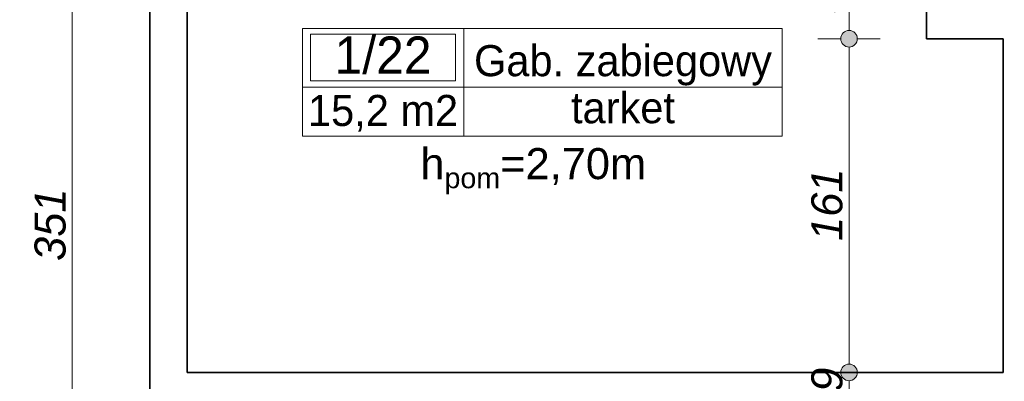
# Model space of a CAD drawing. Header units: millimetres. Extents: x -50073 to 84772, y -78870 to -35317.
# Tile 31 of 125: x 9117 to 13870, y -68373 to -66629. Entities that reach past the tile are written whole.
import ezdxf
from ezdxf.enums import TextEntityAlignment as Align

# ---------------------------------------------------------------- set-up
doc = ezdxf.new("R2010")
doc.units = ezdxf.units.MM
doc.header["$MEASUREMENT"] = 0
for name, color, linetype, lineweight in [('0_Nr_pióra__3', 7, 'Continuous', 20), ('Konstrukcja - Ściany zew_Nr_pióra__6', 7, 'Continuous', 35), ('Metryczki pomieszczeń ArchiCADa_Nr_pióra__1', 7, 'Continuous', 0), ('Wymiarowanie - Ogólne_Nr_pióra__82', 114, 'Continuous', 13)]:
    doc.layers.add(name, color=color, linetype=linetype, lineweight=lineweight)
doc.layers.add('Elementy modelu - Strefy', color=7, linetype='Continuous')
doc.layers.add('Wymiarowanie - Ogólne', color=7, linetype='Continuous')
doc.styles.add('GENERATED_STYLE_1', font='txt')
doc.styles.add('GENERATED_STYLE_2', font='txt')
doc.styles.add('GENERATED_STYLE_3', font='txt')
doc.styles.add('GENERATED_STYLE_4', font='txt')
doc.dimstyles.new('GENERATED_STYLE__1', dxfattribs={"dimtxt": 150, "dimasz": 152, "dimexe": 0.18, "dimexo": 0, "dimgap": 0.09, "dimtad": 1, "dimlfac": 0.1, "dimzin": 0, "dimdsep": 46, "dimtxsty": 'GENERATED_STYLE_3', "dimblk": 'ARROWHEAD_11', "dimblk1": 'ARROWHEAD_11', "dimblk2": 'ARROWHEAD_11', "dimcen": 0.09, "dimclrd": 114, "dimclre": 114, "dimclrt": 114, "dimazin": 0, "dimtfac": 1, "dimtdec": 4, "dimtmove": 0, "dimatfit": 3, "dimfxl": 1, "dimtolj": 1, "dimtzin": 0, "dimarcsym": 0})
doc.dimstyles.new('GENERATED_STYLE__3', dxfattribs={"dimtxt": 150, "dimasz": 152, "dimexe": 0.18, "dimexo": 0, "dimgap": 0.09, "dimtad": 1, "dimlfac": 0.1, "dimzin": 0, "dimdsep": 46, "dimtxsty": 'GENERATED_STYLE_3', "dimblk": 'ARROWHEAD_11', "dimblk1": 'ARROWHEAD_11', "dimblk2": 'ARROWHEAD_11', "dimcen": 0.09, "dimclrd": 114, "dimclre": 114, "dimclrt": 114, "dimazin": 0, "dimtfac": 1, "dimtdec": 4, "dimtmove": 2, "dimatfit": 3, "dimfxl": 1, "dimtolj": 1, "dimtzin": 0, "dimarcsym": 0})

# ---------------------------------------------------------------- blocks, each defined once
blk = doc.blocks.new('Gab. zabiegowy_1_22_22', base_point=(11260.4, -66954.7))
at = {"layer": 'Metryczki pomieszczeń ArchiCADa_Nr_pióra__1', "linetype": 'Continuous'}
for p, q in [((10481.4, -66671.9), (12798.3, -66671.9)), ((10481.4, -67190.4), (10481.4, -66671.9)), ((11260.4, -66671.9), (11260.4, -67190.4)), ((12798.3, -66671.9), (12798.3, -67190.4)), ((10520.3, -66697.8), (11221.4, -66697.8)), ((10520.3, -66924.1), (10520.3, -66697.8)), ((11221.4, -66697.8), (11221.4, -66924.1)), ((11221.4, -66924.1), (10520.3, -66924.1)), ((10481.4, -66954.7), (12798.3, -66954.7)), ((12798.3, -67190.4), (10481.4, -67190.4))]:
    blk.add_line(p, q, dxfattribs=at)
at = {"layer": 'Metryczki pomieszczeń ArchiCADa_Nr_pióra__1'}
for tag, height, style, p in [('ROOM_NUMBER', 180, 'GENERATED_STYLE_2', (10870.9, -66799.8)), ('ROOM_NAME', 150, 'GENERATED_STYLE_1', (12029.4, -66826.3)), ('floor_f', 150, 'GENERATED_STYLE_1', (12029.4, -67053.4)), ('ROOM_CALC_AREA', 150, 'GENERATED_STYLE_1', (10870.9, -67066.8))]:
    blk.add_attdef(tag, text='', height=height, dxfattribs=dict(at, style=style)).set_placement(p, align=Align.MIDDLE_CENTER)
blk = doc.blocks.new('*D574')
at = {"layer": 'Wymiarowanie - Ogólne_Nr_pióra__82', "linetype": 'Continuous'}
for points in [[(9410.2, -65760.6), (9407.1, -65745.3), (9398.5, -65732.4), (9385.5, -65723.7), (9370.2, -65720.6), (9354.9, -65723.7), (9341.9, -65732.4), (9333.2, -65745.3), (9330.2, -65760.6), (9333.2, -65775.9), (9341.9, -65788.9), (9354.9, -65797.6), (9370.2, -65800.6), (9385.5, -65797.6), (9398.5, -65788.9), (9407.1, -65775.9)], [(9410.2, -69270.6), (9407.1, -69255.3), (9398.5, -69242.4), (9385.5, -69233.7), (9370.2, -69230.6), (9354.9, -69233.7), (9341.9, -69242.4), (9333.2, -69255.3), (9330.2, -69270.6), (9333.2, -69285.9), (9341.9, -69298.9), (9354.9, -69307.6), (9370.2, -69310.6), (9385.5, -69307.6), (9398.5, -69298.9), (9407.1, -69285.9)]]:
    blk.add_hatch(color=256, dxfattribs=at).paths.add_polyline_path(points)
for p, q in [((9330.2, -65760.6), (9220.2, -65760.6)), ((9520.2, -65760.6), (9410.2, -65760.6)), ((9370.2, -69230.6), (9370.2, -65800.6)), ((9330.2, -69270.6), (9220.2, -69270.6)), ((9520.2, -69270.6), (9410.2, -69270.6))]:
    blk.add_line(p, q, dxfattribs=at)
for centre in [(9370.2, -65760.6), (9370.2, -69270.6)]:
    blk.add_circle(centre, 40, dxfattribs=at)
at = {"layer": 'Wymiarowanie - Ogólne_Nr_pióra__82', "char_height": 150, "attachment_point": 7, "rotation": 90, "style": 'GENERATED_STYLE_3'}
for s, insert in [('\\A1;{\\fArial|b0|i1|c238|p38;11}', (9340.2, -66013.2)), ('\\A1;{\\fArial|b0|i1|c238|p38;351}', (9340.2, -67792.7))]:
    blk.add_mtext(s, dxfattribs=dict(at, insert=insert))
blk = doc.blocks.new('ARROWHEAD_11')
at = {"color": 0, "linetype": 'Continuous', "lineweight": 0}
blk.add_line((0, 0), (-1, 0), dxfattribs=at)
at = {"color": 0, "linetype": 'Continuous', "lineweight": 0, "const_width": 0.25, "flags": 128}
blk.add_lwpolyline([(-0.125, 0, 1), (0.125, 0, 1)], format="xyb", close=True, dxfattribs=at)
blk = doc.blocks.new('*D642')
at = {"layer": 'Wymiarowanie - Ogólne_Nr_pióra__82', "linetype": 'Continuous'}
for points in [[(13160.7, -68330.6), (13157.7, -68315.3), (13149, -68302.4), (13136, -68293.7), (13120.7, -68290.6), (13105.4, -68293.7), (13092.5, -68302.4), (13083.8, -68315.3), (13080.7, -68330.6), (13083.8, -68345.9), (13092.5, -68358.9), (13105.4, -68367.6), (13120.7, -68370.6), (13136, -68367.6), (13149, -68358.9), (13157.7, -68345.9)], [(13160.7, -68520.6), (13157.7, -68505.3), (13149, -68492.4), (13136, -68483.7), (13120.7, -68480.6), (13105.4, -68483.7), (13092.5, -68492.4), (13083.8, -68505.3), (13080.7, -68520.6), (13083.8, -68535.9), (13092.5, -68548.9), (13105.4, -68557.6), (13120.7, -68560.6), (13136, -68557.6), (13149, -68548.9), (13157.7, -68535.9)]]:
    blk.add_hatch(color=256, dxfattribs=at).paths.add_polyline_path(points)
for p, q in [((13080.7, -68330.6), (12970.7, -68330.6)), ((13270.7, -68330.6), (13160.7, -68330.6)), ((13120.7, -68480.6), (13120.7, -68370.6)), ((13080.7, -68520.6), (12970.7, -68520.6)), ((13270.7, -68520.6), (13160.7, -68520.6)), ((13120.7, -68600.6), (13120.7, -68560.6))]:
    blk.add_line(p, q, dxfattribs=at)
for centre in [(13120.7, -68330.6), (13120.7, -68520.6)]:
    blk.add_circle(centre, 40, dxfattribs=at)
at = {"layer": 'Wymiarowanie - Ogólne_Nr_pióra__82', "insert": (13090.7, -68540.6), "char_height": 150, "attachment_point": 7, "rotation": 90, "style": 'GENERATED_STYLE_3'}
blk.add_mtext('\\A1;{\\fArial|b0|i1|c238|p38;19}', dxfattribs=at)
blk = doc.blocks.new('*D643')
at = {"layer": 'Wymiarowanie - Ogólne_Nr_pióra__82', "linetype": 'Continuous'}
for points in [[(13160.7, -66720.6), (13157.7, -66705.3), (13149, -66692.4), (13136, -66683.7), (13120.7, -66680.6), (13105.4, -66683.7), (13092.5, -66692.4), (13083.8, -66705.3), (13080.7, -66720.6), (13083.8, -66735.9), (13092.5, -66748.9), (13105.4, -66757.6), (13120.7, -66760.6), (13136, -66757.6), (13149, -66748.9), (13157.7, -66735.9)], [(13160.7, -68330.6), (13157.7, -68315.3), (13149, -68302.4), (13136, -68293.7), (13120.7, -68290.6), (13105.4, -68293.7), (13092.5, -68302.4), (13083.8, -68315.3), (13080.7, -68330.6), (13083.8, -68345.9), (13092.5, -68358.9), (13105.4, -68367.6), (13120.7, -68370.6), (13136, -68367.6), (13149, -68358.9), (13157.7, -68345.9)]]:
    blk.add_hatch(color=256, dxfattribs=at).paths.add_polyline_path(points)
for p, q in [((13080.7, -66720.6), (12970.7, -66720.6)), ((13270.7, -66720.6), (13160.7, -66720.6)), ((13120.7, -68290.6), (13120.7, -66760.6)), ((13080.7, -68330.6), (12970.7, -68330.6)), ((13270.7, -68330.6), (13160.7, -68330.6))]:
    blk.add_line(p, q, dxfattribs=at)
for centre in [(13120.7, -66720.6), (13120.7, -68330.6)]:
    blk.add_circle(centre, 40, dxfattribs=at)
at = {"layer": 'Wymiarowanie - Ogólne_Nr_pióra__82', "insert": (13090.7, -67696.4), "char_height": 150, "attachment_point": 7, "rotation": 90, "style": 'GENERATED_STYLE_3'}
blk.add_mtext('\\A1;{\\fArial|b0|i1|c238|p38;161}', dxfattribs=at)
blk = doc.blocks.new('*D644')
at = {"layer": 'Wymiarowanie - Ogólne_Nr_pióra__82', "linetype": 'Continuous'}
for points in [[(13160.7, -66240.6), (13157.7, -66225.3), (13149, -66212.4), (13136, -66203.7), (13120.7, -66200.6), (13105.4, -66203.7), (13092.5, -66212.4), (13083.8, -66225.3), (13080.7, -66240.6), (13083.8, -66255.9), (13092.5, -66268.9), (13105.4, -66277.6), (13120.7, -66280.6), (13136, -66277.6), (13149, -66268.9), (13157.7, -66255.9)], [(13160.7, -66720.6), (13157.7, -66705.3), (13149, -66692.4), (13136, -66683.7), (13120.7, -66680.6), (13105.4, -66683.7), (13092.5, -66692.4), (13083.8, -66705.3), (13080.7, -66720.6), (13083.8, -66735.9), (13092.5, -66748.9), (13105.4, -66757.6), (13120.7, -66760.6), (13136, -66757.6), (13149, -66748.9), (13157.7, -66735.9)]]:
    blk.add_hatch(color=256, dxfattribs=at).paths.add_polyline_path(points)
for p, q in [((13080.7, -66240.6), (12970.7, -66240.6)), ((13270.7, -66240.6), (13160.7, -66240.6)), ((13120.7, -66680.6), (13120.7, -66280.6)), ((13080.7, -66720.6), (12970.7, -66720.6)), ((13270.7, -66720.6), (13160.7, -66720.6))]:
    blk.add_line(p, q, dxfattribs=at)
for centre in [(13120.7, -66240.6), (13120.7, -66720.6)]:
    blk.add_circle(centre, 40, dxfattribs=at)
at = {"layer": 'Wymiarowanie - Ogólne_Nr_pióra__82', "insert": (13090.7, -66594.5), "char_height": 150, "attachment_point": 7, "rotation": 90, "style": 'GENERATED_STYLE_3'}
blk.add_mtext('\\A1;{\\fArial|b0|i1|c238|p38;48}', dxfattribs=at)

msp = doc.modelspace()

# ---------------------------------------------------------------- hatches: boundary and pattern name
h = msp.add_hatch()
h.set_pattern_fill('ANSI31', color=5, scale=250)
h.set_pattern_definition([(45, (5604.596, -69870.678), (-22.097087, 22.097087), [])])
h.paths.add_polyline_path([(25564.596, -62180.678, -0.41421356), (25664.596, -62080.678), (26264.596, -62080.678, -0.41421356), (26364.596, -62180.678), (26364.596, -62780.678, -0.41421356), (26264.596, -62880.678), (25664.596, -62880.678, -0.41421356), (25564.596, -62780.678)])
h.paths.add_polyline_path([(26214.596, -62205.678, 1), (26264.596, -62205.678, 1)], flags=16)
h.paths.add_polyline_path([(27054.596, -56830.641, -0.41421356), (27154.596, -56730.641), (27754.596, -56730.641, -0.41421356), (27854.596, -56830.641), (27854.596, -57430.641, -0.41421356), (27754.596, -57530.641), (27154.596, -57530.641, -0.41421356), (27054.596, -57430.641)])
h.paths.add_polyline_path([(27704.596, -56855.641, 1), (27754.596, -56855.641, 1)], flags=16)
h.paths.add_polyline_path([(23594.623, -57810.641, -0.41421356), (23694.623, -57710.641), (24294.623, -57710.641, -0.41421356), (24394.623, -57810.641), (24394.623, -58410.641, -0.41421356), (24294.623, -58510.641), (23694.623, -58510.641, -0.41421356), (23594.623, -58410.641)])
h.paths.add_polyline_path([(24244.623, -58385.641, 1), (24294.623, -58385.641, 1)], flags=16)
h.paths.add_polyline_path([(17350.623, -58410.678), (17350.623, -57810.678, -0.41421356), (17450.623, -57710.678), (18050.623, -57710.678, -0.41421356), (18150.623, -57810.678), (18150.623, -58410.678, -0.41421356), (18050.623, -58510.678), (17610.673, -58510.678), (17610.673, -58302.351, 2.41421356), (17585.673, -58277.351, 0.41421356), (17610.673, -58302.351), (17610.673, -58510.678), (17450.623, -58510.678, -0.41421356)])
h.paths.add_polyline_path([(17450.623, -58385.678, 1), (17500.623, -58385.678, 1)], flags=16)
h.paths.add_polyline_path([(13845.623, -57820.678), (13845.623, -58420.678, 0.40815319), (13943.549, -58520.656), (13943.549, -58395.678), (13943.549, -58257.419, -2.41421356), (13968.549, -58232.419, -0.41421356), (13943.549, -58257.419), (13943.549, -58395.678), (13943.549, -58520.656, 0.00518396), (13945.623, -58520.678), (14545.623, -58520.678, 0.41421356), (14645.623, -58420.678), (14645.623, -57820.678, 0.41421356), (14545.623, -57720.678), (13945.623, -57720.678, 0.41421356)])
h.paths.add_polyline_path([(13945.623, -58395.678, 1), (13995.623, -58395.678, 1)], flags=16)
h.paths.add_polyline_path([(12785.623, -58400.678), (12785.623, -57800.678, -0.41421356), (12885.623, -57700.678), (13485.623, -57700.678, -0.41421356), (13585.623, -57800.678), (13585.623, -58400.678, -0.41421356), (13485.623, -58500.678), (13251.864, -58500.678), (13251.864, -58279.885, 2.41421356), (13226.864, -58254.885, 0.41421356), (13251.864, -58279.885), (13251.864, -58500.678), (12885.623, -58500.678, -0.41421356)])
h.paths.add_polyline_path([(13435.623, -58375.678, 1), (13485.623, -58375.678, 1)], flags=16)
h.paths.add_polyline_path([(6669.596, -58410.678), (6669.596, -57810.678, -0.41421356), (6769.596, -57710.678), (7369.596, -57710.678, -0.41421356), (7469.596, -57810.678), (7469.596, -58410.678, -0.41421356), (7369.596, -58510.678), (6769.596, -58510.678, -0.08881129), (6734.902, -58504.466), (6734.902, -58234.953, 2.41421356), (6709.902, -58209.953, 0.41421356), (6734.902, -58234.953), (6734.902, -58504.466, -0.31385648)])
h.paths.add_polyline_path([(6769.596, -58385.678, 1), (6819.596, -58385.678, 1)], flags=16)
h.paths.add_polyline_path([(24464.596, -69770.678), (24464.596, -69170.678, -0.41421356), (24564.596, -69070.678), (25164.596, -69070.678, -0.41421356), (25264.596, -69170.678), (25264.596, -69770.678, -0.41421356), (25164.596, -69870.678), (24564.596, -69870.678, -0.24955295), (24481.645, -69826.527), (24641.759, -69826.527, 2.41421356), (24666.759, -69801.527, 0.41421356), (24641.759, -69826.527), (24481.645, -69826.527, -0.14923451)])
h.paths.add_polyline_path([(24564.596, -69195.678, 1), (24614.596, -69195.678, 1)], flags=16)
h.paths.add_polyline_path([(5604.596, -57820.678), (5604.596, -58420.678, 0.41421356), (5704.596, -58520.678), (6031.963, -58520.678), (6031.963, -58302.351, -2.41421356), (6056.963, -58277.351, -0.41421356), (6031.963, -58302.351), (6031.963, -58520.678), (6304.596, -58520.678, 0.41421356), (6404.596, -58420.678), (6404.596, -57820.678, 0.41421356), (6304.596, -57720.678), (5704.596, -57720.678, 0.41421356)])
h.paths.add_polyline_path([(6254.596, -58395.678, 1), (6304.596, -58395.678, 1)], flags=16)
h.paths.add_polyline_path([(23871.254, -57979.071), (23871.254, -58256.97), (23643.082, -58256.97), (23643.082, -57979.071)], flags=24)
h.paths.add_polyline_path([(7095.024, -57966.098), (7095.024, -58262.005), (6866.852, -58262.005), (6866.852, -57966.098)], flags=24)
h.paths.add_polyline_path([(25506.814, -69309.87), (25092.524, -69309.87), (25092.524, -69081.699), (25506.814, -69081.699)], flags=9)
h.paths.add_polyline_path([(25638.09, -62879.269), (25242.524, -62879.269), (25242.524, -62651.097), (25638.09, -62651.097)], flags=9)
h.paths.add_polyline_path([(25022.483, -69783.476), (25022.483, -70179.043), (24794.311, -70179.043), (24794.311, -69783.476)], flags=9)
h.paths.add_polyline_path([(27301.714, -56946.363), (26906.353, -56946.363), (26906.353, -56718.089), (27301.714, -56718.089)], flags=9)
h.paths.add_polyline_path([(13266.179, -57954.077), (13266.179, -58249.984), (13038.007, -58249.984), (13038.007, -57954.077)], flags=9)
h.paths.add_polyline_path([(25865.437, -61877.575), (25865.437, -62175.836), (25637.265, -62175.836), (25637.265, -61877.575)], flags=9)
h.paths.add_polyline_path([(14702.816, -57987.839), (14702.816, -58282.007), (14474.541, -58282.007), (14474.541, -57987.839)], flags=9)
h.paths.add_polyline_path([(26389.895, -62879.269), (26109.438, -62879.269), (26109.438, -62651.097), (26389.895, -62651.097)], flags=9)
h.paths.add_polyline_path([(27448.011, -56706.263), (27448.011, -56985.799), (27219.839, -56985.799), (27219.839, -56706.263)], flags=9)
h.paths.add_polyline_path([(5614.922, -58005.357), (5614.922, -58283.257), (5386.75, -58283.257), (5386.75, -58005.357)], flags=9)

# ---------------------------------------------------------------- linework, layer by layer
at = {"layer": 'Konstrukcja - Ściany zew_Nr_pióra__6', "linetype": 'Continuous', "flags": 128}
for points in [[(9924.596, -68330.641), (9924.596, -64430.641)], [(9744.596, -65760.641), (9744.596, -68330.641)], [(13494.596, -66240.641), (13494.596, -66720.641)], [(13494.596, -66720.641), (13864.596, -66720.641)], [(13864.596, -66720.641), (13864.596, -68330.641)], [(9744.488, -68330.641), (9744.488, -68520.641)], [(13284.596, -68330.641), (9924.596, -68330.641)], [(13644.596, -68330.641), (13284.596, -68330.641)], [(13864.596, -68330.641), (13644.596, -68330.641)]]:
    msp.add_lwpolyline(points, dxfattribs=at)

# ---------------------------------------------------------------- block references
at = {"layer": 'Elementy modelu - Strefy', "linetype": 'Continuous'}
ref = msp.add_blockref('Gab. zabiegowy_1_22_22', (11260.393, -66954.721), dxfattribs=at)
ref.add_attrib('ROOM_NAME', 'Gab. zabiegowy', dxfattribs={"layer": 'Metryczki pomieszczeń ArchiCADa_Nr_pióra__1', "color": 7, "height": 150, "style": 'GENERATED_STYLE_1'}).set_placement((12029.356, -66826.318), align=Align.MIDDLE_CENTER)
ref.add_attrib('ROOM_NUMBER', '1/22', dxfattribs={"layer": 'Metryczki pomieszczeń ArchiCADa_Nr_pióra__1', "color": 7, "height": 180, "style": 'GENERATED_STYLE_2'}).set_placement((10870.872, -66799.772), align=Align.MIDDLE_CENTER)
ref.add_attrib('ROOM_CALC_AREA', '15,2 m2', dxfattribs={"layer": 'Metryczki pomieszczeń ArchiCADa_Nr_pióra__1', "color": 7, "height": 150, "style": 'GENERATED_STYLE_1'}).set_placement((10870.872, -67066.772), align=Align.MIDDLE_CENTER)
ref.add_attrib('floor_f', 'tarket', dxfattribs={"layer": 'Metryczki pomieszczeń ArchiCADa_Nr_pióra__1', "color": 7, "height": 150, "style": 'GENERATED_STYLE_1'}).set_placement((12029.356, -67053.401), align=Align.MIDDLE_CENTER)

# ---------------------------------------------------------------- texts
at = {"layer": '0_Nr_pióra__3', "linetype": 'Continuous', "insert": (11596.054, -67204.399), "char_height": 150, "attachment_point": 2, "style": 'GENERATED_STYLE_4'}
msp.add_mtext('\\A1;{\\fArial|b0|i0|c0|p38;h\\fArial|b0|i0|c0|p38;\\A1{\\H.66x;\\S ^ pom;}\\fArial|b0|i0|c0|p38;=2,70m}', dxfattribs=at)

# ---------------------------------------------------------------- dimensions: what is measured, and where the dimension line sits
at = {"layer": 'Wymiarowanie - Ogólne', "color": 114, "linetype": 'Continuous', "lineweight": 13}
for base, p1, p2, dimstyle, picture, middle in [((9370.176, -65760.641), (9614.987, -69270.641), (9614.987, -65760.641), 'GENERATED_STYLE__1', '*D574', (9265.176, -67621.928)), ((13120.736, -66240.641), (13274.889, -66720.641), (13274.889, -66240.641), 'GENERATED_STYLE__1', '*D644', (13015.736, -66480.641)), ((13120.736, -66720.641), (13644.889, -68330.641), (13274.889, -66720.641), 'GENERATED_STYLE__1', '*D643', (13015.736, -67525.641)), ((13120.736, -68330.641), (13284.596, -68520.641), (13644.889, -68330.641), 'GENERATED_STYLE__3', '*D642', (13015.736, -68426.745))]:
    dim = msp.add_linear_dim(base=base, p1=p1, p2=p2, angle=90, dimstyle=dimstyle, dxfattribs=at)
    dim.commit()
    dim.dimension.update_dxf_attribs({"geometry": picture, "text_midpoint": middle, "dimtype": 160, "text_rotation": 90})

doc.saveas('drawing.dxf')
